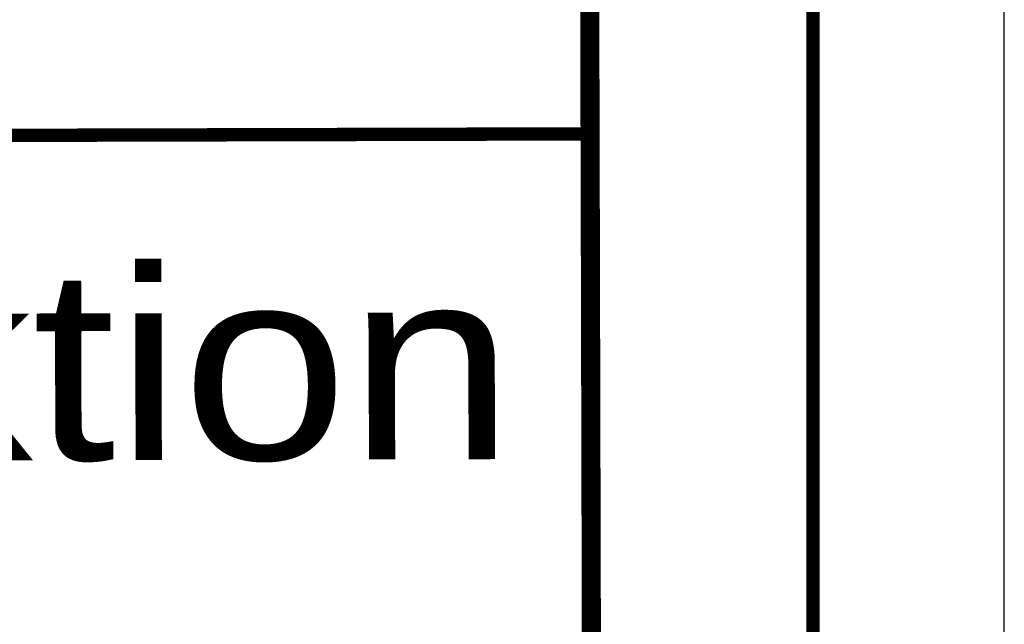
# Model space of a CAD drawing. Extents: x 0 to 1135, y 0 to 420.
# Tile 21 of 31: x 1109 to 1135, y 36 to 52. Entities that reach past the tile are written whole.
import ezdxf
from ezdxf.enums import TextEntityAlignment as Align

# ---------------------------------------------------------------- set-up
doc = ezdxf.new("R2010")
doc.units = 0
doc.header["$LTSCALE"] = 2
doc.header["$MEASUREMENT"] = 0
doc.linetypes.add('AUSGEZOGEN', pattern=[0])
doc.layers.add('LEGENDE', color=7, linetype='AUSGEZOGEN')
doc.layers.add('RAHMEN', color=250, linetype='AUSGEZOGEN')
doc.styles.add('UNIR-H', font='unir_h.shx', dxfattribs={"width": 0.8})

msp = doc.modelspace()

# ---------------------------------------------------------------- linework, layer by layer
at = {"layer": 'LEGENDE'}
for points, const_width in [([(1124.265, 10.818), (1124.084, 81.318)], 0.5), ([(1057.168, 48.396), (1124.168, 48.568)], 0.35)]:
    msp.add_lwpolyline(points, dxfattribs=dict(at, const_width=const_width))
at = {"layer": 'RAHMEN'}
msp.add_line((1135, 0), (1135, 420), dxfattribs=at)
at = {"layer": 'RAHMEN', "const_width": 0.35}
msp.add_lwpolyline([(25, 5), (1130, 5), (1130, 415), (25, 415), (25, 5)], dxfattribs=at)

# ---------------------------------------------------------------- texts
at = {"layer": 'LEGENDE', "style": 'UNIR-H', "width": 1.0947}
msp.add_text('Autobahndirektion', height=5, rotation=0.1472, dxfattribs=at).set_placement((1059.19, 39.901), (1122.19, 40.063), align=Align.FIT)

doc.saveas('drawing.dxf')
